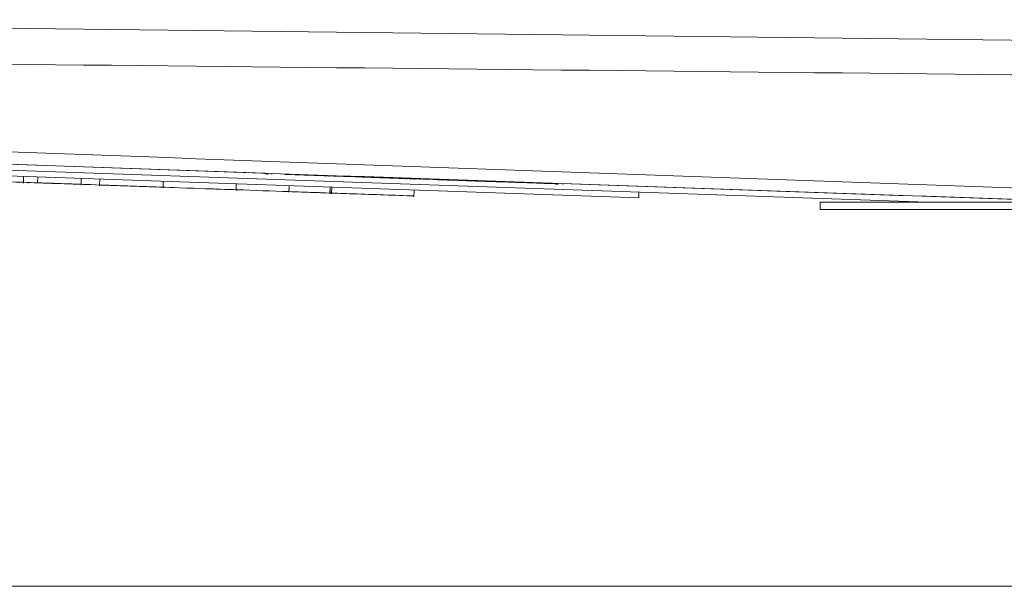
# Model space of a CAD drawing. Header units: millimetres. Extents: x 4 to 836, y 5 to 589.
# Tile 31 of 96: x 481 to 497, y 167 to 176. Entities that reach past the tile are written whole.
import ezdxf

# ---------------------------------------------------------------- set-up
doc = ezdxf.new("R2010")
doc.units = ezdxf.units.MM
doc.layers.add('1', color=7, linetype='Continuous', true_color=0xffffff)

msp = doc.modelspace()

# ---------------------------------------------------------------- linework, layer by layer
at = {"layer": '1', "color": 18, "linetype": 'Continuous', "lineweight": 18}
for p, q in [((496.096, 173.326), (468.477, 174.291)), ((484.774, 173.822), (468.48, 174.391)), ((498.962, 173.326), (489.852, 173.644))]:
    msp.add_line(p, q, dxfattribs=at)
at = {"layer": '1', "color": 7, "linetype": 'Continuous', "lineweight": 18}
for p, q in [((491.159, 173.399), (473.525, 174.015)), ((484.775, 173.822), (484.774, 173.804)), ((484.779, 173.822), (484.778, 173.804)), ((484.824, 173.82), (484.824, 173.802)), ((484.89, 173.818), (484.889, 173.8)), ((485.868, 173.766), (485.868, 173.776)), ((486.032, 173.77), (486.032, 173.778)), ((487.191, 173.72), (487.191, 173.73)), ((487.328, 173.725), (487.327, 173.715)), ((487.433, 173.721), (487.433, 173.711)), ((488.393, 173.688), (488.393, 173.695)), ((489.752, 173.63), (489.752, 173.64)), ((489.755, 173.63), (489.755, 173.64)), ((489.766, 173.64), (489.766, 173.64)), ((489.766, 173.63), (489.766, 173.64)), ((489.775, 173.629), (489.776, 173.647)), ((489.86, 173.626), (489.861, 173.644)), ((491.159, 173.399), (491.163, 173.499))]:
    msp.add_line(p, q, dxfattribs=at)
at = {"layer": '1', "color": 5, "linetype": 'Continuous', "lineweight": 18}
for p, q in [((480.645, 173.653), (480.649, 173.766)), ((480.719, 173.663), (480.719, 173.651)), ((480.887, 173.657), (480.89, 173.757)), ((481.631, 173.619), (481.635, 173.731)), ((481.949, 173.72), (481.945, 173.608)), ((483.032, 173.57), (483.036, 173.682)), ((484.28, 173.526), (484.283, 173.639)), ((485.186, 173.607), (485.182, 173.495)), ((485.889, 173.583), (485.885, 173.47)), ((485.909, 173.469), (485.913, 173.582)), ((487.317, 173.42), (487.321, 173.533))]:
    msp.add_line(p, q, dxfattribs=at)
at = {"layer": '1', "color": 7, "linetype": 'Continuous', "lineweight": 13}
msp.add_line((489.766, 173.64), (489.766, 173.647), dxfattribs=at)
at = {"layer": '1', "color": 5, "linetype": 'Continuous', "lineweight": 13}
msp.add_line((485.886, 173.583), (485.882, 173.483), dxfattribs=at)
at = {"layer": '1', "color": 252, "linetype": 'Continuous', "lineweight": 18}
for p, q in [((494.262, 173.326), (494.262, 173.201)), ((494.262, 173.326), (498.961, 173.326)), ((494.262, 173.201), (499.262, 173.201))]:
    msp.add_line(p, q, dxfattribs=at)
at = {"layer": '1', "color": 251, "linetype": 'Continuous', "lineweight": 18}
msp.add_line((453.895, 166.77), (584.912, 166.77), dxfattribs=at)
at = {"layer": '1', "color": 252, "linetype": 'Continuous', "lineweight": 13}
for points in [[(468.227, 176.441), (478.472, 176.315), (488.717, 176.194), (498.962, 176.077)], [(498.962, 175.488), (488.717, 175.593), (478.472, 175.701), (468.227, 175.813)], [(468.227, 174.622), (478.472, 174.253), (488.717, 173.885), (498.962, 173.519)]]:
    msp.add_open_spline(points, degree=3, dxfattribs=at)
at = {"layer": '1', "color": 252, "linetype": 'Continuous', "lineweight": 18}
msp.add_open_spline([(498.962, 173.326), (488.717, 173.684), (478.472, 174.042), (468.227, 174.4)], degree=3, dxfattribs=at)
at = {"layer": '1', "color": 7, "linetype": 'Continuous', "lineweight": 18}
for points, degree in [([(484.775, 173.814), (484.775, 173.814), (484.776, 173.814), (484.78, 173.814), (484.786, 173.814), (484.794, 173.813), (484.805, 173.813), (484.818, 173.813)], 7), ([(488.746, 173.675), (487.914, 173.704), (486.745, 173.745), (485.912, 173.774)], 3)]:
    msp.add_open_spline(points, degree=degree, dxfattribs=at)
for points, degree, knots in [([(485.113, 173.802), (485.126, 173.802), (485.147, 173.801), (485.168, 173.8), (485.19, 173.8), (485.213, 173.799), (485.236, 173.798), (485.245, 173.798)], 6, [0, 0, 0, 0, 0, 0, 0, 0.635236, 1, 1, 1, 1, 1, 1, 1]), ([(485.283, 173.796), (485.311, 173.795), (485.385, 173.793), (485.47, 173.79), (485.564, 173.787), (485.669, 173.783), (485.788, 173.779), (485.869, 173.776), (485.878, 173.776)], 6, [0, 0, 0, 0, 0, 0, 0, 0.365452, 0.932662, 1, 1, 1, 1, 1, 1, 1]), ([(485.323, 173.795), (485.382, 173.793), (485.481, 173.789), (485.591, 173.786), (485.706, 173.782), (485.819, 173.778), (485.86, 173.776)], 5, [0, 0, 0, 0, 0, 0, 0.645012, 1, 1, 1, 1, 1, 1]), ([(486.032, 173.77), (485.887, 173.775), (485.859, 173.776), (485.859, 173.776), (485.859, 173.776), (485.859, 173.776), (485.859, 173.776)], 3, [0, 0, 0, 0, 0.540067, 0.540067, 0.540067, 1, 1, 1, 1]), ([(488.393, 173.688), (488.124, 173.697), (487.692, 173.712), (487.203, 173.729), (486.521, 173.753), (486.243, 173.763), (486.032, 173.77)], 3, [0, 0, 0, 0, 0.5, 0.5, 0.5, 1, 1, 1, 1]), ([(486.664, 173.748), (486.711, 173.746), (486.817, 173.743), (486.927, 173.739), (487.039, 173.735), (487.153, 173.731), (487.266, 173.727), (487.328, 173.725)], 6, [0, 0, 0, 0, 0, 0, 0, 0.446032, 1, 1, 1, 1, 1, 1, 1]), ([(486.878, 173.741), (486.879, 173.741), (486.893, 173.74), (486.923, 173.739), (486.98, 173.737), (487.054, 173.734), (487.112, 173.732), (487.143, 173.731), (487.157, 173.731), (487.163, 173.731)], 5, [0, 0, 0, 0, 0, 0, 0.017566, 0.278046, 0.538527, 0.799007, 1, 1, 1, 1, 1, 1]), ([(487.727, 173.711), (487.735, 173.711), (487.745, 173.71), (487.755, 173.71), (487.764, 173.71), (487.773, 173.709), (487.783, 173.709), (487.785, 173.709)], 6, [0, 0, 0, 0, 0, 0, 0, 0.761014, 1, 1, 1, 1, 1, 1, 1]), ([(488.224, 173.694), (488.239, 173.693), (488.281, 173.692), (488.326, 173.69), (488.373, 173.688), (488.421, 173.687), (488.471, 173.685), (488.503, 173.684)], 6, [0, 0, 0, 0, 0, 0, 0, 0.357163, 1, 1, 1, 1, 1, 1, 1]), ([(488.787, 173.674), (488.787, 173.674), (488.787, 173.674), (488.787, 173.674), (488.787, 173.674), (488.787, 173.674), (488.745, 173.675), (488.519, 173.683), (488.393, 173.688)], 3, [0, 0, 0, 0, 0.119004, 0.316422, 0.316422, 0.316422, 0.735318, 1, 1, 1, 1]), ([(489.766, 173.64), (489.766, 173.64), (489.681, 173.643), (489.511, 173.649), (489.315, 173.656), (488.967, 173.668), (488.787, 173.674), (488.787, 173.674)], 3, [0, 0, 0, 0, 0.260807, 0.333609, 0.412011, 0.686419, 1, 1, 1, 1])]:
    msp.add_open_spline(points, degree=degree, knots=knots, dxfattribs=at)
at = {"layer": '1', "color": 5, "linetype": 'Continuous', "lineweight": 18}
for points, knots in [([(478.728, 173.733), (479.123, 173.719), (479.517, 173.705), (479.91, 173.691), (480.155, 173.683), (480.326, 173.677), (480.6, 173.667), (480.645, 173.666), (480.645, 173.666)], [0, 0, 0, 0, 0.599328, 0.599328, 0.599328, 0.867397, 0.867397, 1, 1, 1, 1]), ([(480.768, 173.662), (481.112, 173.65), (481.455, 173.638), (481.798, 173.626), (482.031, 173.617), (482.226, 173.611), (482.468, 173.602), (482.519, 173.6), (482.571, 173.599), (482.622, 173.597), (482.878, 173.588), (483.03, 173.583), (483.032, 173.582)], [0, 0, 0, 0, 0.449084, 0.449084, 0.449084, 0.688411, 0.688411, 0.688411, 0.754746, 0.754746, 0.754746, 1, 1, 1, 1]), ([(480.887, 173.657), (481.148, 173.648), (481.31, 173.643), (481.584, 173.633), (481.631, 173.631), (481.632, 173.631)], [0, 0, 0, 0, 0.669496, 0.669496, 1, 1, 1, 1]), ([(481.946, 173.62), (481.947, 173.62), (481.973, 173.619), (482.024, 173.618), (482.452, 173.603), (482.881, 173.588), (483.309, 173.573), (483.669, 173.56), (483.872, 173.553), (484.218, 173.541), (484.28, 173.539), (484.28, 173.539)], [0, 0, 0, 0, 0.046928, 0.046928, 0.046928, 0.545, 0.545, 0.545, 0.84004, 0.84004, 1, 1, 1, 1]), ([(483.81, 173.555), (483.809, 173.555), (483.93, 173.551), (484.753, 173.522), (485.426, 173.499), (485.882, 173.483)], [0, 0, 0, 0, 0.298513, 0.298513, 1, 1, 1, 1]), ([(485.821, 173.485), (485.732, 173.488), (485.642, 173.491), (485.553, 173.494), (485.486, 173.497), (485.412, 173.499), (485.346, 173.502), (485.308, 173.503), (485.27, 173.504), (485.232, 173.506), (485.166, 173.508), (485.166, 173.508), (485.232, 173.506), (485.45, 173.498), (485.668, 173.49), (485.886, 173.483)], [0, 0, 0, 0, 0.196601, 0.196601, 0.196601, 0.31791, 0.31791, 0.31791, 0.400374, 0.400374, 0.400374, 0.521681, 0.521681, 0.521681, 1, 1, 1, 1]), ([(485.886, 173.483), (485.886, 173.483), (485.903, 173.482), (485.935, 173.481), (485.961, 173.48), (485.986, 173.479), (486.012, 173.478), (486.078, 173.476), (486.152, 173.473), (486.219, 173.471), (486.568, 173.459), (486.918, 173.447), (487.267, 173.435), (487.301, 173.433), (487.318, 173.433), (487.317, 173.433)], [0, 0, 0, 0, 0.056323, 0.056323, 0.056323, 0.109363, 0.109363, 0.109363, 0.223746, 0.223746, 0.223746, 0.941459, 0.941459, 0.941459, 1, 1, 1, 1])]:
    msp.add_open_spline(points, degree=3, knots=knots, dxfattribs=at)
for points in [[(480.645, 173.666), (480.726, 173.663), (480.806, 173.66), (480.887, 173.657)], [(485.882, 173.483), (485.901, 173.482), (485.91, 173.482), (485.91, 173.482)]]:
    msp.add_open_spline(points, degree=3, dxfattribs=at)

doc.saveas('drawing.dxf')
